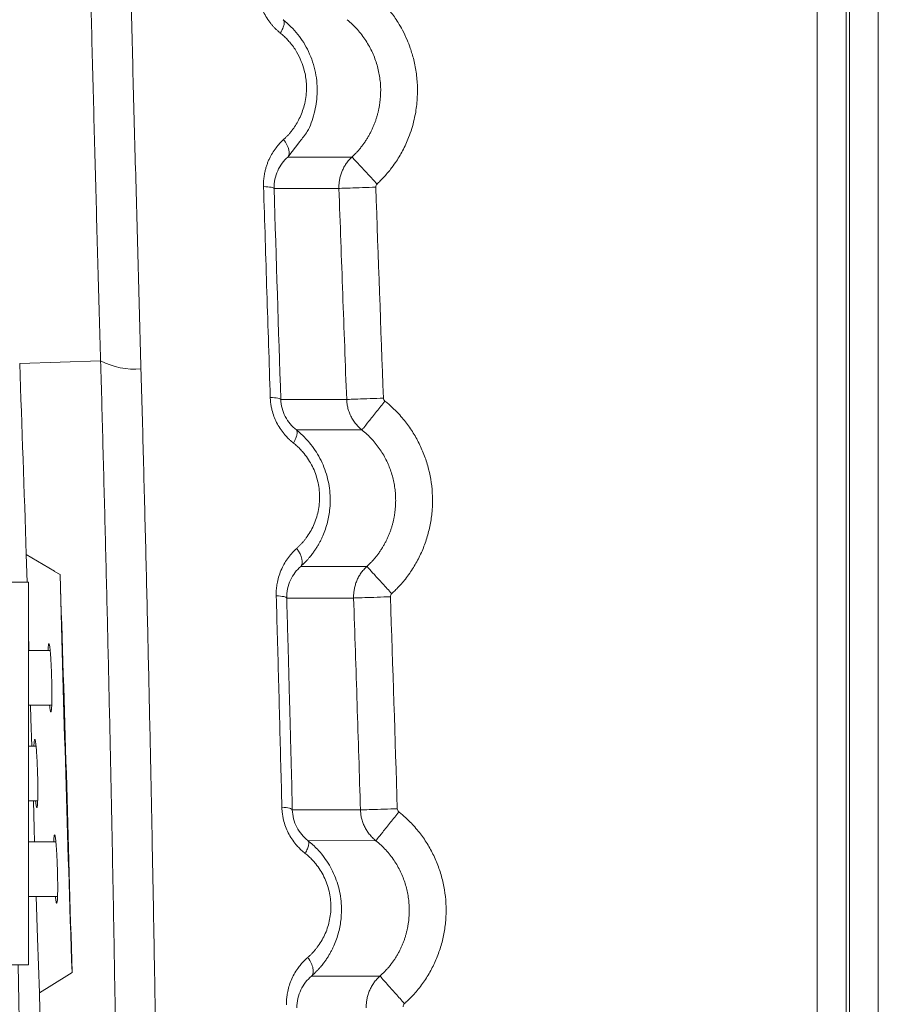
# Model space of a CAD drawing. Header units: millimetres. Extents: x 0 to 594, y 0 to 420.
# Tile 21 of 75: x 64 to 77, y 262 to 276. Entities that reach past the tile are written whole.
import ezdxf

# ---------------------------------------------------------------- set-up
doc = ezdxf.new("R2010")
doc.units = ezdxf.units.MM

msp = doc.modelspace()

# ---------------------------------------------------------------- linework, layer by layer
at = {"color": 7, "linetype": 'Continuous', "lineweight": 15}
for p, q in [((76.059, 352.904), (76.059, 240.902)), ((76.483, 352.904), (76.483, 240.902)), ((76.532, 352.904), (76.532, 240.901)), ((76.956, 352.904), (76.956, 240.899)), ((69.246, 273.929), (68.306, 273.929)), ((69.056, 273.469), (68.105, 273.469)), ((64.38, 270.904), (65.565, 270.947)), ((69.169, 270.379), (68.204, 270.38)), ((69.393, 269.934), (68.432, 269.934)), ((64.476, 268.112), (64.891, 267.864)), ((64.487, 267.704), (64.476, 268.112)), ((64.476, 268.112), (64.891, 267.864)), ((64.891, 267.864), (64.892, 267.863)), ((64.891, 267.864), (64.892, 267.863)), ((64.892, 267.863), (64.971, 267.816)), ((64.892, 267.863), (64.971, 267.816)), ((69.466, 267.936), (68.496, 267.935)), ((64.507, 267.704), (64.107, 267.704)), ((64.507, 267.704), (64.507, 262.104)), ((69.271, 267.473), (68.291, 267.472)), ((64.515, 266.704), (64.507, 266.979)), ((64.826, 266.704), (64.507, 266.704)), ((64.507, 265.904), (64.849, 265.904)), ((64.619, 265.304), (64.507, 265.304)), ((64.507, 264.504), (64.643, 264.504)), ((68.373, 264.372), (69.371, 264.371)), ((64.909, 263.904), (64.507, 263.904)), ((68.602, 263.921), (69.597, 263.92)), ((64.507, 263.104), (64.934, 263.104)), ((64.507, 262.104), (64.107, 262.104)), ((65.068, 261.941), (64.669, 261.692)), ((65.068, 261.941), (64.669, 261.692)), ((65.069, 261.941), (65.068, 261.941)), ((65.069, 261.941), (65.068, 261.941)), ((65.146, 261.989), (65.069, 261.941)), ((69.657, 261.938), (68.653, 261.938))]:
    msp.add_line(p, q, dxfattribs=at)
at = {"color": 8, "linetype": 'Continuous', "lineweight": 15}
msp.add_line((68.307, 273.928), (68.481, 274.157), dxfattribs=at)
at = {"color": 7, "linetype": 'Continuous', "lineweight": 15, "flags": 128}
for points in [[(68.306, 273.929), (68.319, 273.948), (68.326, 273.972), (68.327, 274.001), (68.322, 274.034), (68.311, 274.07), (68.294, 274.108), (68.273, 274.147), (68.246, 274.186)], [(68.496, 267.935), (68.509, 267.955), (68.517, 267.98), (68.518, 268.01), (68.514, 268.044), (68.503, 268.081), (68.486, 268.12), (68.465, 268.16), (68.438, 268.2)], [(64.556, 265.304), (64.544, 265.705), (64.538, 265.904)], [(64.556, 265.304), (64.544, 265.705), (64.538, 265.904)], [(64.598, 263.904), (64.592, 264.1), (64.58, 264.504)], [(64.598, 263.904), (64.592, 264.1), (64.58, 264.504)], [(64.669, 261.692), (64.643, 262.495), (64.623, 263.104)], [(64.669, 261.692), (64.643, 262.495), (64.623, 263.104)]]:
    msp.add_lwpolyline(points, dxfattribs=at)
at = {"color": 7, "linetype": 'Continuous', "lineweight": 15}
for centre, radius, start, end in [((-934.972, 234.904), 1000, 1.903036, 2.063094), ((66.066, 271.887), 1.065, 241.9637, 274.8795), ((-934.972, 234.904), 1000.485, 1.551396, 1.884891), ((1064.33, 280.862), 1000.147, 181.074671, 182.056996), ((-934.972, 234.904), 1000, 0.595017, 1.535038)]:
    msp.add_arc(centre, radius, start, end, dxfattribs=at)
for points, knots in [([(66.156, 270.826), (66.15, 271.07), (66.136, 271.56), (66.116, 272.294), (66.096, 273.028), (66.076, 273.763), (66.056, 274.497), (66.037, 275.231), (66.018, 275.965), (65.999, 276.7), (65.981, 277.434), (65.962, 278.168), (65.944, 278.902), (65.926, 279.636), (65.909, 280.37), (65.892, 281.104), (65.875, 281.838), (65.858, 282.571), (65.841, 283.305), (65.825, 284.039), (65.809, 284.772), (65.793, 285.505), (65.778, 286.239), (65.762, 286.972), (65.747, 287.705), (65.733, 288.438), (65.718, 289.17), (65.704, 289.903), (65.69, 290.635), (65.676, 291.368), (65.663, 292.1), (65.649, 292.832), (65.636, 293.564), (65.624, 294.295), (65.611, 295.027), (65.599, 295.758), (65.587, 296.489), (65.575, 297.22), (65.564, 297.95), (65.552, 298.681), (65.541, 299.411), (65.531, 300.141), (65.52, 300.871), (65.51, 301.601), (65.5, 302.33), (65.49, 303.059), (65.481, 303.788), (65.472, 304.517), (65.463, 305.245), (65.454, 305.973), (65.446, 306.701), (65.437, 307.429), (65.429, 308.156), (65.422, 308.883), (65.414, 309.61), (65.407, 310.336), (65.4, 311.063), (65.393, 311.788), (65.387, 312.514), (65.381, 313.239), (65.375, 313.964), (65.369, 314.689), (65.364, 315.414), (65.358, 316.138), (65.353, 316.861), (65.349, 317.585), (65.344, 318.308), (65.34, 319.03), (65.336, 319.753), (65.332, 320.475), (65.329, 321.196), (65.325, 321.918), (65.322, 322.639), (65.32, 323.359), (65.317, 324.079), (65.315, 324.799), (65.313, 325.519), (65.311, 326.238), (65.309, 326.956), (65.308, 327.674), (65.307, 328.392), (65.306, 329.11), (65.306, 329.826), (65.305, 330.543), (65.305, 331.259), (65.305, 331.975), (65.305, 332.69), (65.306, 333.405), (65.307, 334.119), (65.308, 334.833), (65.309, 335.547), (65.311, 336.26), (65.313, 336.972), (65.315, 337.684), (65.317, 338.396), (65.319, 339.107), (65.322, 339.817), (65.325, 340.528), (65.328, 341.237), (65.331, 341.946), (65.335, 342.655), (65.339, 343.363), (65.343, 344.071), (65.347, 344.778), (65.352, 345.485), (65.356, 346.191), (65.361, 346.896), (65.367, 347.601), (65.372, 348.306), (65.378, 349.01), (65.384, 349.713), (65.39, 350.416), (65.396, 351.118), (65.402, 351.82), (65.409, 352.521), (65.416, 353.222), (65.423, 353.922), (65.431, 354.621), (65.438, 355.32), (65.446, 356.018), (65.454, 356.716), (65.462, 357.413), (65.471, 358.109), (65.48, 358.805), (65.488, 359.501), (65.498, 360.195), (65.507, 360.889), (65.516, 361.582), (65.526, 362.275), (65.536, 362.967), (65.546, 363.659), (65.557, 364.349), (65.567, 365.039), (65.574, 365.499), (65.578, 365.729)], [0, 0, 0, 0, 0.007776, 0.015549, 0.023319, 0.031086, 0.03885, 0.046611, 0.054369, 0.062125, 0.069877, 0.077626, 0.085373, 0.093116, 0.100856, 0.108593, 0.116328, 0.124059, 0.131787, 0.139512, 0.147234, 0.154953, 0.162669, 0.170382, 0.178092, 0.185798, 0.193502, 0.201202, 0.2089, 0.216594, 0.224285, 0.231973, 0.239658, 0.24734, 0.255018, 0.262694, 0.270366, 0.278036, 0.285702, 0.293365, 0.301025, 0.308682, 0.316336, 0.323987, 0.331635, 0.33928, 0.346921, 0.35456, 0.362195, 0.369828, 0.377457, 0.385083, 0.392706, 0.400326, 0.407943, 0.415557, 0.423168, 0.430776, 0.438381, 0.445983, 0.453582, 0.461177, 0.46877, 0.476359, 0.483946, 0.491529, 0.49911, 0.506687, 0.514261, 0.521832, 0.5294, 0.536965, 0.544527, 0.552086, 0.559642, 0.567195, 0.574744, 0.582291, 0.589834, 0.597375, 0.604912, 0.612446, 0.619977, 0.627506, 0.635031, 0.642553, 0.650071, 0.657587, 0.6651, 0.67261, 0.680116, 0.68762, 0.69512, 0.702618, 0.710112, 0.717603, 0.725092, 0.732577, 0.740059, 0.747538, 0.755014, 0.762487, 0.769957, 0.777424, 0.784887, 0.792348, 0.799806, 0.80726, 0.814712, 0.82216, 0.829606, 0.837048, 0.844488, 0.851924, 0.859357, 0.866788, 0.874215, 0.881639, 0.88906, 0.896478, 0.903892, 0.911304, 0.918713, 0.926118, 0.93352, 0.940919, 0.948316, 0.955708, 0.963098, 0.970485, 0.977868, 0.985249, 0.992626, 1, 1, 1, 1]), ([(65.565, 270.947), (65.558, 271.176), (65.546, 271.633), (65.526, 272.319), (65.507, 273.005), (65.489, 273.691), (65.47, 274.378), (65.452, 275.065), (65.434, 275.752), (65.416, 276.44), (65.398, 277.127), (65.38, 277.815), (65.363, 278.503), (65.346, 279.192), (65.329, 279.88), (65.313, 280.569), (65.296, 281.258), (65.28, 281.947), (65.264, 282.636), (65.249, 283.326), (65.233, 284.016), (65.218, 284.706), (65.203, 285.396), (65.188, 286.087), (65.173, 286.778), (65.159, 287.469), (65.145, 288.16), (65.131, 288.851), (65.117, 289.543), (65.104, 290.235), (65.09, 290.927), (65.077, 291.619), (65.065, 292.312), (65.052, 293.005), (65.04, 293.698), (65.027, 294.391), (64.985, 296.879), (64.918, 301.163), (64.841, 307.243), (64.782, 313.319), (64.748, 318.288), (64.73, 322.149), (64.718, 325.775), (64.711, 330.281), (64.717, 335.627), (64.737, 340.933), (64.769, 346.107), (64.812, 351.176), (64.853, 354.94), (64.885, 357.484), (64.902, 358.823), (64.92, 360.165), (64.939, 361.508), (64.959, 362.852), (64.98, 364.199), (64.995, 365.097), (65.002, 365.546)], [0, 0, 0, 0, 0.0072862, 0.0145721, 0.0218578, 0.0291433, 0.0364287, 0.0437141, 0.0509995, 0.0582848, 0.0655703, 0.0728559, 0.0801416, 0.0874276, 0.0947138, 0.1020003, 0.1092872, 0.1165745, 0.1238622, 0.1311505, 0.1384392, 0.1457286, 0.1530185, 0.1603092, 0.1676005, 0.1748927, 0.1821856, 0.1894795, 0.1967742, 0.2040699, 0.2113665, 0.2186643, 0.2259631, 0.233263, 0.2405642, 0.2478665, 0.2551702, 0.3191862, 0.383115, 0.4469873, 0.5108338, 0.5398617, 0.5688538, 0.6253218, 0.6822567, 0.738031, 0.7935381, 0.8466101, 0.8994481, 0.9137154, 0.9280145, 0.9423457, 0.9567095, 0.9711063, 0.9855363, 1, 1, 1, 1]), ([(65.565, 270.947), (65.558, 271.176), (65.546, 271.633), (65.526, 272.319), (65.507, 273.005), (65.489, 273.691), (65.47, 274.378), (65.452, 275.065), (65.434, 275.752), (65.416, 276.44), (65.398, 277.127), (65.38, 277.815), (65.363, 278.503), (65.346, 279.192), (65.329, 279.88), (65.313, 280.569), (65.296, 281.258), (65.28, 281.947), (65.264, 282.636), (65.249, 283.326), (65.233, 284.016), (65.218, 284.706), (65.203, 285.396), (65.188, 286.087), (65.173, 286.778), (65.159, 287.469), (65.145, 288.16), (65.131, 288.851), (65.117, 289.543), (65.104, 290.235), (65.09, 290.927), (65.077, 291.619), (65.065, 292.312), (65.052, 293.005), (65.04, 293.698), (65.027, 294.391), (64.985, 296.879), (64.918, 301.163), (64.841, 307.243), (64.782, 313.319), (64.748, 318.288), (64.73, 322.149), (64.718, 325.775), (64.711, 330.281), (64.717, 335.627), (64.737, 340.933), (64.769, 346.107), (64.812, 351.176), (64.853, 354.94), (64.885, 357.484), (64.902, 358.823), (64.92, 360.165), (64.939, 361.508), (64.959, 362.852), (64.98, 364.199), (64.995, 365.097), (65.002, 365.546)], [0, 0, 0, 0, 0.0072862, 0.0145721, 0.0218578, 0.0291433, 0.0364287, 0.0437141, 0.0509995, 0.0582848, 0.0655703, 0.0728559, 0.0801416, 0.0874276, 0.0947138, 0.1020003, 0.1092872, 0.1165745, 0.1238622, 0.1311505, 0.1384392, 0.1457286, 0.1530185, 0.1603092, 0.1676005, 0.1748927, 0.1821856, 0.1894795, 0.1967742, 0.2040699, 0.2113665, 0.2186643, 0.2259631, 0.233263, 0.2405642, 0.2478665, 0.2551702, 0.3191862, 0.383115, 0.4469873, 0.5108338, 0.5398617, 0.5688538, 0.6253218, 0.6822567, 0.738031, 0.7935381, 0.8466101, 0.8994481, 0.9137154, 0.9280145, 0.9423457, 0.9567095, 0.9711063, 0.9855363, 1, 1, 1, 1]), ([(68.197, 275.744), (68.187, 275.752), (68.167, 275.769), (68.138, 275.796), (68.11, 275.824), (68.083, 275.853), (68.045, 275.899), (67.998, 275.964), (67.95, 276.051), (67.912, 276.142), (67.888, 276.223), (67.874, 276.293), (67.866, 276.352), (67.864, 276.391), (67.863, 276.411)], [0, 0, 0, 0, 0.053638, 0.106722, 0.159363, 0.211678, 0.263784, 0.395614, 0.525132, 0.64877, 0.772419, 0.848072, 0.923781, 1, 1, 1, 1]), ([(69.614, 273.534), (69.63, 273.549), (69.658, 273.576), (69.695, 273.615), (69.724, 273.645), (69.744, 273.668), (69.773, 273.702), (69.821, 273.76), (69.901, 273.869), (69.993, 274.023), (70.089, 274.233), (70.159, 274.46), (70.2, 274.702), (70.21, 274.926), (70.197, 275.111), (70.174, 275.251), (70.147, 275.378), (70.107, 275.51), (70.052, 275.654), (69.992, 275.779), (69.928, 275.89), (69.868, 275.982), (69.808, 276.062), (69.743, 276.141), (69.673, 276.217), (69.597, 276.29), (69.543, 276.336), (69.516, 276.358)], [0, 0, 0, 0, 0.020223, 0.03691, 0.05006, 0.059673, 0.065749, 0.091811, 0.129597, 0.19308, 0.259523, 0.345781, 0.415598, 0.488958, 0.55563, 0.588978, 0.62209, 0.677756, 0.71817, 0.766238, 0.807355, 0.838224, 0.86959, 0.901453, 0.933812, 0.966663, 1, 1, 1, 1]), ([(68.242, 275.94), (68.249, 275.933), (68.253, 275.923), (68.255, 275.905), (68.255, 275.898), (68.254, 275.885), (68.253, 275.877), (68.248, 275.853), (68.242, 275.834), (68.224, 275.792), (68.212, 275.768), (68.197, 275.744)], [0, 0, 0, 0, 0.25, 0.25, 0.375, 0.375, 0.5, 0.5, 0.75, 0.75, 1, 1, 1, 1]), ([(68.481, 274.157), (68.52, 274.203), (68.619, 274.321), (68.7, 274.565), (68.748, 274.857), (68.724, 275.17), (68.624, 275.47), (68.462, 275.737), (68.316, 275.871), (68.241, 275.939)], [0, 0, 0, 0, 0.094715, 0.240818, 0.382945, 0.539406, 0.699721, 0.847133, 1, 1, 1, 1]), ([(69.247, 273.928), (69.26, 273.94), (69.285, 273.964), (69.32, 274.002), (69.354, 274.041), (69.386, 274.081), (69.417, 274.122), (69.446, 274.164), (69.473, 274.207), (69.498, 274.25), (69.522, 274.294), (69.543, 274.339), (69.563, 274.385), (69.582, 274.431), (69.598, 274.477), (69.613, 274.524), (69.626, 274.571), (69.637, 274.618), (69.646, 274.665), (69.654, 274.713), (69.66, 274.76), (69.664, 274.807), (69.666, 274.855), (69.668, 274.917), (69.665, 274.995), (69.655, 275.089), (69.638, 275.183), (69.615, 275.276), (69.584, 275.368), (69.547, 275.459), (69.502, 275.548), (69.45, 275.634), (69.392, 275.717), (69.326, 275.796), (69.254, 275.871), (69.201, 275.916), (69.175, 275.939)], [0, 0, 0, 0, 0.022863, 0.045622, 0.068275, 0.090824, 0.113268, 0.135608, 0.157843, 0.179973, 0.201998, 0.22392, 0.245736, 0.267449, 0.289057, 0.310561, 0.331961, 0.353256, 0.374448, 0.395536, 0.416519, 0.437399, 0.458175, 0.478847, 0.519718, 0.561053, 0.602851, 0.645114, 0.687843, 0.731037, 0.774696, 0.818823, 0.863416, 0.908476, 0.954004, 1, 1, 1, 1]), ([(68.246, 274.186), (68.257, 274.197), (68.279, 274.217), (68.31, 274.249), (68.339, 274.282), (68.377, 274.328), (68.42, 274.389), (68.467, 274.47), (68.508, 274.56), (68.555, 274.697), (68.581, 274.848), (68.581, 275.033), (68.557, 275.182), (68.505, 275.338), (68.449, 275.451), (68.389, 275.543), (68.34, 275.605), (68.292, 275.658), (68.246, 275.703), (68.214, 275.73), (68.197, 275.744)], [0, 0, 0, 0, 0.027287, 0.054315, 0.081128, 0.107772, 0.161071, 0.213934, 0.272963, 0.331168, 0.463271, 0.525893, 0.635981, 0.70892, 0.793756, 0.842074, 0.890727, 0.92678, 0.963151, 1, 1, 1, 1]), ([(67.951, 273.496), (67.951, 273.508), (67.951, 273.532), (67.952, 273.568), (67.954, 273.603), (67.958, 273.638), (67.963, 273.673), (67.971, 273.713), (67.983, 273.759), (67.998, 273.809), (68.016, 273.858), (68.042, 273.918), (68.08, 273.988), (68.131, 274.062), (68.187, 274.129), (68.226, 274.167), (68.246, 274.186)], [0, 0, 0, 0, 0.044002, 0.087851, 0.131635, 0.175445, 0.21937, 0.2635, 0.329427, 0.396843, 0.463007, 0.52886, 0.650502, 0.775784, 0.887261, 1, 1, 1, 1]), ([(68.105, 273.469), (68.103, 273.56), (68.123, 273.65), (68.194, 273.807), (68.245, 273.875), (68.306, 273.929)], [0, 0, 0, 0, 0.5, 0.5, 1, 1, 1, 1]), ([(69.056, 273.469), (69.055, 273.476), (69.055, 273.503), (69.057, 273.55), (69.066, 273.609), (69.081, 273.668), (69.102, 273.725), (69.129, 273.781), (69.162, 273.834), (69.201, 273.885), (69.231, 273.914), (69.246, 273.929)], [0, 0, 0, 0, 0.0415, 0.156533, 0.272931, 0.390695, 0.509825, 0.63032, 0.752181, 0.875408, 1, 1, 1, 1]), ([(69.246, 273.929), (69.247, 273.928), (69.256, 273.919), (69.293, 273.879), (69.321, 273.849), (69.393, 273.772), (69.436, 273.726), (69.525, 273.63), (69.571, 273.58), (69.614, 273.534)], [0, 0, 0, 0, 0.25, 0.25, 0.5, 0.5, 0.75, 0.75, 1, 1, 1, 1]), ([(68.05, 270.41), (68.042, 270.666), (68.025, 271.179), (68, 271.95), (67.976, 272.722), (67.96, 273.238), (67.951, 273.496)], [0, 0, 0, 0, 0.249209, 0.4989452, 0.7492088, 1, 1, 1, 1]), ([(68.105, 273.469), (68.104, 273.475), (68.089, 273.481), (68.034, 273.491), (67.994, 273.495), (67.951, 273.496)], [0, 0, 0, 0, 0.5, 0.5, 1, 1, 1, 1]), ([(69.056, 273.469), (69.058, 273.469), (69.071, 273.47), (69.126, 273.472), (69.168, 273.473), (69.273, 273.477), (69.335, 273.479), (69.465, 273.484), (69.532, 273.486), (69.595, 273.488)], [0, 0, 0, 0, 0.25, 0.25, 0.5, 0.5, 0.75, 0.75, 1, 1, 1, 1]), ([(69.169, 270.379), (69.149, 270.894), (69.111, 271.924), (69.074, 272.954), (69.056, 273.469)], [0, 0, 0, 0, 0.499826, 1, 1, 1, 1]), ([(65.884, 246.103), (65.885, 246.316), (65.886, 246.743), (65.887, 247.384), (65.887, 248.026), (65.887, 248.668), (65.887, 249.312), (65.886, 249.956), (65.884, 250.601), (65.882, 251.246), (65.88, 251.892), (65.876, 252.539), (65.873, 253.187), (65.869, 253.836), (65.864, 254.485), (65.858, 255.135), (65.853, 255.786), (65.846, 256.437), (65.839, 257.09), (65.832, 257.743), (65.821, 258.594), (65.807, 259.643), (65.788, 260.892), (65.767, 262.143), (65.745, 263.395), (65.72, 264.649), (65.693, 265.905), (65.664, 267.163), (65.633, 268.423), (65.6, 269.684), (65.577, 270.526), (65.565, 270.947)], [0, 0, 0, 0, 0.02611, 0.052228, 0.078356, 0.104493, 0.13064, 0.156796, 0.182963, 0.20914, 0.235327, 0.261526, 0.287736, 0.313957, 0.34019, 0.366434, 0.392691, 0.418961, 0.445243, 0.471538, 0.497847, 0.547977, 0.598121, 0.648281, 0.698459, 0.748657, 0.798876, 0.849118, 0.899385, 0.949678, 1, 1, 1, 1]), ([(65.884, 246.103), (65.885, 246.316), (65.886, 246.743), (65.887, 247.384), (65.887, 248.026), (65.887, 248.668), (65.887, 249.312), (65.886, 249.956), (65.884, 250.601), (65.882, 251.246), (65.88, 251.892), (65.876, 252.539), (65.873, 253.187), (65.869, 253.836), (65.864, 254.485), (65.858, 255.135), (65.853, 255.786), (65.846, 256.437), (65.839, 257.09), (65.832, 257.743), (65.821, 258.594), (65.807, 259.643), (65.788, 260.892), (65.767, 262.143), (65.745, 263.395), (65.72, 264.649), (65.693, 265.905), (65.664, 267.163), (65.633, 268.423), (65.6, 269.684), (65.577, 270.526), (65.565, 270.947)], [0, 0, 0, 0, 0.02611, 0.052228, 0.078356, 0.104493, 0.13064, 0.156796, 0.182963, 0.20914, 0.235327, 0.261526, 0.287736, 0.313957, 0.34019, 0.366434, 0.392691, 0.418961, 0.445243, 0.471538, 0.497847, 0.547977, 0.598121, 0.648281, 0.698459, 0.748657, 0.798876, 0.849118, 0.899385, 0.949678, 1, 1, 1, 1]), ([(66.46, 245.852), (66.461, 246.05), (66.462, 246.447), (66.464, 247.043), (66.465, 247.64), (66.466, 248.239), (66.466, 248.84), (66.466, 249.442), (66.465, 250.046), (66.464, 250.652), (66.463, 251.258), (66.46, 251.867), (66.458, 252.477), (66.455, 253.089), (66.451, 253.702), (66.447, 254.317), (66.443, 254.933), (66.438, 255.551), (66.432, 256.17), (66.426, 256.791), (66.419, 257.413), (66.412, 258.037), (66.404, 258.662), (66.396, 259.289), (66.388, 259.918), (66.378, 260.547), (66.369, 261.179), (66.358, 261.812), (66.348, 262.446), (66.336, 263.082), (66.324, 263.719), (66.312, 264.358), (66.299, 264.998), (66.285, 265.64), (66.271, 266.283), (66.257, 266.928), (66.241, 267.574), (66.225, 268.222), (66.209, 268.871), (66.192, 269.521), (66.175, 270.173), (66.162, 270.608), (66.156, 270.826)], [0, 0, 0, 0, 0.024114, 0.048274, 0.072479, 0.09673, 0.121026, 0.145368, 0.169755, 0.194188, 0.218667, 0.24319, 0.267759, 0.292374, 0.317033, 0.341738, 0.366488, 0.391284, 0.416125, 0.441011, 0.465943, 0.49092, 0.515942, 0.54101, 0.566123, 0.591282, 0.616486, 0.641736, 0.667031, 0.692372, 0.717758, 0.74319, 0.768667, 0.79419, 0.819758, 0.845371, 0.87103, 0.896733, 0.922482, 0.948276, 0.974116, 1, 1, 1, 1]), ([(68.389, 269.742), (68.379, 269.75), (68.36, 269.766), (68.331, 269.792), (68.304, 269.818), (68.278, 269.846), (68.239, 269.891), (68.192, 269.954), (68.142, 270.041), (68.103, 270.132), (68.077, 270.215), (68.062, 270.287), (68.053, 270.349), (68.051, 270.39), (68.05, 270.41)], [0, 0, 0, 0, 0.05152, 0.102535, 0.153147, 0.203462, 0.253587, 0.3836, 0.511567, 0.637276, 0.763166, 0.841715, 0.920488, 1, 1, 1, 1]), ([(68.204, 270.38), (68.202, 270.387), (68.187, 270.393), (68.133, 270.404), (68.093, 270.408), (68.05, 270.41)], [0, 0, 0, 0, 0.5, 0.5, 1, 1, 1, 1]), ([(68.432, 269.934), (68.367, 269.985), (68.31, 270.051), (68.25, 270.167), (68.234, 270.208), (68.211, 270.293), (68.205, 270.337), (68.204, 270.38)], [0, 0, 0, 0, 0.5, 0.5, 0.75, 0.75, 1, 1, 1, 1]), ([(69.169, 270.379), (69.171, 270.38), (69.184, 270.38), (69.239, 270.382), (69.281, 270.384), (69.385, 270.388), (69.448, 270.39), (69.578, 270.395), (69.646, 270.397), (69.708, 270.4)], [0, 0, 0, 0, 0.25, 0.25, 0.5, 0.5, 0.75, 0.75, 1, 1, 1, 1]), ([(69.393, 269.934), (69.384, 269.941), (69.366, 269.956), (69.34, 269.981), (69.316, 270.007), (69.294, 270.034), (69.273, 270.062), (69.255, 270.091), (69.238, 270.121), (69.222, 270.152), (69.209, 270.184), (69.198, 270.216), (69.188, 270.248), (69.18, 270.281), (69.175, 270.314), (69.171, 270.346), (69.169, 270.368), (69.169, 270.379)], [0, 0, 0, 0, 0.069285, 0.138196, 0.206733, 0.274895, 0.342684, 0.410099, 0.47714, 0.543806, 0.610099, 0.676018, 0.741562, 0.806733, 0.871529, 0.935952, 1, 1, 1, 1]), ([(69.393, 269.934), (69.394, 269.935), (69.402, 269.945), (69.436, 269.987), (69.462, 270.019), (69.527, 270.101), (69.567, 270.151), (69.649, 270.253), (69.691, 270.306), (69.73, 270.355)], [0, 0, 0, 0, 0.25, 0.25, 0.5, 0.5, 0.75, 0.75, 1, 1, 1, 1]), ([(69.829, 267.537), (69.838, 267.545), (69.863, 267.569), (69.911, 267.616), (69.969, 267.678), (70.032, 267.754), (70.111, 267.86), (70.2, 268.003), (70.286, 268.183), (70.353, 268.371), (70.4, 268.566), (70.425, 268.764), (70.43, 269.031), (70.393, 269.297), (70.313, 269.552), (70.233, 269.737), (70.134, 269.911), (70.036, 270.049), (69.95, 270.15), (69.872, 270.232), (69.799, 270.299), (69.747, 270.342), (69.73, 270.355)], [0, 0, 0, 0, 0.011202, 0.032147, 0.062837, 0.091431, 0.124634, 0.186442, 0.248803, 0.311411, 0.373933, 0.436329, 0.498705, 0.623535, 0.686297, 0.749201, 0.81193, 0.874196, 0.907232, 0.93654, 0.980066, 1, 1, 1, 1]), ([(68.432, 269.934), (68.439, 269.928), (68.443, 269.918), (68.445, 269.9), (68.445, 269.894), (68.444, 269.881), (68.443, 269.874), (68.438, 269.85), (68.432, 269.832), (68.415, 269.79), (68.403, 269.766), (68.389, 269.742)], [0, 0, 0, 0, 0.25, 0.25, 0.375, 0.375, 0.5, 0.5, 0.75, 0.75, 1, 1, 1, 1]), ([(68.669, 268.125), (68.68, 268.139), (68.7, 268.167), (68.728, 268.21), (68.754, 268.253), (68.778, 268.296), (68.799, 268.34), (68.842, 268.432), (68.892, 268.578), (68.927, 268.777), (68.932, 269.004), (68.892, 269.256), (68.804, 269.477), (68.709, 269.637), (68.637, 269.734), (68.567, 269.812), (68.503, 269.875), (68.456, 269.914), (68.432, 269.934)], [0, 0, 0, 0, 0.026922, 0.053267, 0.079034, 0.104221, 0.128824, 0.152838, 0.259468, 0.359659, 0.453303, 0.592501, 0.730533, 0.797071, 0.865528, 0.907877, 0.952723, 1, 1, 1, 1]), ([(69.466, 267.936), (69.478, 267.948), (69.504, 267.972), (69.539, 268.009), (69.573, 268.047), (69.606, 268.086), (69.636, 268.126), (69.665, 268.168), (69.692, 268.21), (69.717, 268.253), (69.741, 268.297), (69.763, 268.341), (69.783, 268.386), (69.801, 268.432), (69.818, 268.477), (69.832, 268.524), (69.845, 268.57), (69.856, 268.617), (69.866, 268.664), (69.873, 268.711), (69.879, 268.759), (69.884, 268.806), (69.886, 268.853), (69.887, 268.899), (69.886, 268.96), (69.881, 269.036), (69.869, 269.125), (69.85, 269.215), (69.826, 269.304), (69.794, 269.392), (69.756, 269.478), (69.712, 269.563), (69.661, 269.644), (69.604, 269.723), (69.54, 269.798), (69.47, 269.869), (69.419, 269.912), (69.393, 269.934)], [0, 0, 0, 0, 0.022757, 0.045417, 0.067973, 0.090418, 0.112752, 0.134979, 0.157102, 0.179123, 0.201043, 0.222865, 0.244588, 0.266215, 0.287745, 0.30918, 0.33052, 0.351763, 0.37291, 0.393959, 0.414911, 0.435764, 0.456519, 0.477177, 0.497738, 0.537129, 0.576965, 0.617245, 0.657974, 0.699147, 0.740762, 0.782817, 0.825317, 0.868273, 0.911698, 0.95561, 1, 1, 1, 1]), ([(68.438, 268.2), (68.448, 268.209), (68.468, 268.228), (68.497, 268.257), (68.525, 268.288), (68.552, 268.319), (68.59, 268.369), (68.636, 268.439), (68.685, 268.534), (68.724, 268.635), (68.762, 268.776), (68.781, 268.962), (68.757, 269.151), (68.713, 269.296), (68.669, 269.401), (68.613, 269.499), (68.554, 269.579), (68.498, 269.644), (68.446, 269.696), (68.408, 269.726), (68.389, 269.742)], [0, 0, 0, 0, 0.0256054, 0.0509994, 0.0762187, 0.1013007, 0.1262838, 0.189581, 0.2520909, 0.3151867, 0.3774911, 0.5020856, 0.6262936, 0.6883582, 0.7506182, 0.8125558, 0.8751057, 0.91633, 0.9578757, 1, 1, 1, 1]), ([(68.137, 267.506), (68.137, 267.52), (68.136, 267.547), (68.138, 267.586), (68.141, 267.626), (68.147, 267.665), (68.157, 267.726), (68.178, 267.806), (68.215, 267.9), (68.261, 267.988), (68.314, 268.067), (68.373, 268.139), (68.416, 268.179), (68.438, 268.2)], [0, 0, 0, 0, 0.048579, 0.097147, 0.145829, 0.194746, 0.244022, 0.373773, 0.504173, 0.629987, 0.75885, 0.878462, 1, 1, 1, 1]), ([(68.291, 267.472), (68.288, 267.565), (68.309, 267.656), (68.382, 267.813), (68.434, 267.881), (68.496, 267.935)], [0, 0, 0, 0, 0.5, 0.5, 1, 1, 1, 1]), ([(69.271, 267.473), (69.27, 267.479), (69.27, 267.505), (69.272, 267.551), (69.281, 267.609), (69.295, 267.668), (69.316, 267.726), (69.343, 267.783), (69.377, 267.837), (69.418, 267.889), (69.449, 267.92), (69.466, 267.936)], [0, 0, 0, 0, 0.039072, 0.149828, 0.263258, 0.379363, 0.498142, 0.619596, 0.743723, 0.870525, 1, 1, 1, 1]), ([(69.465, 267.935), (69.466, 267.934), (69.474, 267.925), (69.511, 267.885), (69.539, 267.854), (69.61, 267.777), (69.653, 267.73), (69.741, 267.634), (69.787, 267.584), (69.829, 267.537)], [0, 0, 0, 0, 0.25, 0.25, 0.5, 0.5, 0.75, 0.75, 1, 1, 1, 1]), ([(68.22, 264.41), (68.215, 264.616), (68.204, 265.027), (68.188, 265.646), (68.172, 266.265), (68.155, 266.885), (68.143, 267.299), (68.137, 267.506)], [0, 0, 0, 0, 0.19949, 0.399234, 0.599233, 0.799488, 1, 1, 1, 1]), ([(68.291, 267.472), (68.289, 267.48), (68.274, 267.487), (68.219, 267.499), (68.18, 267.504), (68.137, 267.506)], [0, 0, 0, 0, 0.5, 0.5, 1, 1, 1, 1]), ([(68.373, 264.372), (68.368, 264.585), (68.359, 264.955), (68.346, 265.426), (68.339, 265.729), (68.328, 266.134), (68.316, 266.567), (68.302, 267.084), (68.294, 267.343), (68.291, 267.472)], [0, 0, 0, 0, 0.206323, 0.358398, 0.456224, 0.499802, 0.749849, 0.874925, 1, 1, 1, 1]), ([(69.271, 267.473), (69.273, 267.473), (69.286, 267.473), (69.341, 267.475), (69.383, 267.477), (69.488, 267.48), (69.55, 267.482), (69.681, 267.487), (69.748, 267.489), (69.81, 267.491)], [0, 0, 0, 0, 0.25, 0.25, 0.5, 0.5, 0.75, 0.75, 1, 1, 1, 1]), ([(69.371, 264.371), (69.355, 264.888), (69.322, 265.922), (69.288, 266.955), (69.271, 267.473)], [0, 0, 0, 0, 0.499575, 1, 1, 1, 1]), ([(64.848, 266.304), (64.848, 266.318), (64.847, 266.36), (64.844, 266.428), (64.84, 266.507), (64.836, 266.58), (64.832, 266.646), (64.827, 266.702), (64.822, 266.747), (64.817, 266.78), (64.812, 266.8), (64.808, 266.806), (64.803, 266.799), (64.8, 266.778), (64.797, 266.746), (64.796, 266.717), (64.795, 266.704)], [0, 0, 0, 0, 0.037491, 0.112641, 0.187791, 0.26294, 0.338089, 0.413238, 0.488387, 0.563536, 0.638685, 0.713835, 0.788984, 0.864134, 0.939242, 1, 1, 1, 1]), ([(64.848, 266.304), (64.848, 266.318), (64.847, 266.36), (64.844, 266.428), (64.84, 266.507), (64.836, 266.58), (64.832, 266.646), (64.827, 266.702), (64.822, 266.747), (64.817, 266.78), (64.812, 266.8), (64.808, 266.806), (64.803, 266.799), (64.8, 266.778), (64.797, 266.746), (64.796, 266.717), (64.795, 266.704)], [0, 0, 0, 0, 0.037491, 0.112641, 0.187791, 0.26294, 0.338089, 0.413238, 0.488387, 0.563536, 0.638685, 0.713835, 0.788984, 0.864134, 0.939242, 1, 1, 1, 1]), ([(64.818, 265.903), (64.819, 265.888), (64.823, 265.857), (64.828, 265.826), (64.832, 265.807), (64.837, 265.802), (64.841, 265.811), (64.845, 265.833), (64.848, 265.868), (64.85, 265.915), (64.851, 265.972), (64.852, 266.039), (64.852, 266.114), (64.851, 266.202), (64.849, 266.267), (64.848, 266.304)], [0, 0, 0, 0, 0.073335, 0.1484, 0.223464, 0.298529, 0.373594, 0.448659, 0.523725, 0.598791, 0.673857, 0.748924, 0.82399, 0.899056, 1, 1, 1, 1]), ([(64.818, 265.904), (64.819, 265.889), (64.823, 265.858), (64.828, 265.826), (64.832, 265.807), (64.837, 265.802), (64.841, 265.811), (64.845, 265.833), (64.848, 265.868), (64.85, 265.915), (64.851, 265.972), (64.852, 266.039), (64.852, 266.114), (64.851, 266.202), (64.849, 266.267), (64.848, 266.304)], [0, 0, 0, 0, 0.074758, 0.149707, 0.224656, 0.299606, 0.374556, 0.449506, 0.524456, 0.599407, 0.674358, 0.749309, 0.82426, 0.899211, 1, 1, 1, 1]), ([(64.642, 264.904), (64.641, 264.918), (64.64, 264.96), (64.637, 265.028), (64.634, 265.107), (64.629, 265.18), (64.625, 265.246), (64.62, 265.302), (64.615, 265.347), (64.61, 265.38), (64.605, 265.4), (64.6, 265.406), (64.596, 265.399), (64.593, 265.378), (64.59, 265.346), (64.589, 265.317), (64.588, 265.304)], [0, 0, 0, 0, 0.037495, 0.112652, 0.187809, 0.262966, 0.338122, 0.413279, 0.488435, 0.563591, 0.638748, 0.713904, 0.789061, 0.864211, 0.939311, 1, 1, 1, 1]), ([(64.642, 264.904), (64.641, 264.918), (64.64, 264.96), (64.637, 265.028), (64.634, 265.107), (64.629, 265.18), (64.625, 265.246), (64.62, 265.302), (64.615, 265.347), (64.61, 265.38), (64.605, 265.4), (64.6, 265.406), (64.596, 265.399), (64.593, 265.378), (64.59, 265.346), (64.589, 265.317), (64.588, 265.304)], [0, 0, 0, 0, 0.037495, 0.112652, 0.187809, 0.262966, 0.338122, 0.413279, 0.488435, 0.563591, 0.638748, 0.713904, 0.789061, 0.864211, 0.939311, 1, 1, 1, 1]), ([(64.612, 264.504), (64.614, 264.489), (64.617, 264.458), (64.622, 264.426), (64.627, 264.407), (64.631, 264.402), (64.635, 264.411), (64.639, 264.433), (64.642, 264.468), (64.644, 264.515), (64.645, 264.572), (64.646, 264.639), (64.646, 264.713), (64.645, 264.802), (64.643, 264.867), (64.642, 264.904)], [0, 0, 0, 0, 0.0747407, 0.1496862, 0.2246318, 0.2995777, 0.3745239, 0.4494705, 0.5244175, 0.5993647, 0.6743122, 0.7492598, 0.8242074, 0.8991548, 1, 1, 1, 1]), ([(64.612, 264.504), (64.614, 264.489), (64.617, 264.458), (64.622, 264.426), (64.627, 264.407), (64.631, 264.402), (64.635, 264.411), (64.639, 264.433), (64.642, 264.468), (64.644, 264.515), (64.645, 264.572), (64.646, 264.639), (64.646, 264.713), (64.645, 264.802), (64.643, 264.867), (64.642, 264.904)], [0, 0, 0, 0, 0.0747407, 0.1496862, 0.2246318, 0.2995777, 0.3745239, 0.4494705, 0.5244175, 0.5993647, 0.6743122, 0.7492598, 0.8242074, 0.8991548, 1, 1, 1, 1]), ([(68.561, 263.734), (68.551, 263.742), (68.531, 263.758), (68.503, 263.783), (68.476, 263.809), (68.45, 263.837), (68.411, 263.881), (68.363, 263.946), (68.312, 264.034), (68.272, 264.127), (68.246, 264.212), (68.231, 264.286), (68.223, 264.348), (68.221, 264.389), (68.22, 264.41)], [0, 0, 0, 0, 0.050196, 0.099907, 0.149231, 0.198273, 0.247135, 0.378094, 0.507064, 0.634669, 0.762655, 0.84144, 0.920379, 1, 1, 1, 1]), ([(68.373, 264.372), (68.371, 264.38), (68.357, 264.388), (68.303, 264.402), (68.263, 264.407), (68.22, 264.41)], [0, 0, 0, 0, 0.5, 0.5, 1, 1, 1, 1]), ([(68.602, 263.921), (68.536, 263.972), (68.479, 264.039), (68.418, 264.157), (68.402, 264.198), (68.38, 264.284), (68.374, 264.328), (68.373, 264.372)], [0, 0, 0, 0, 0.5, 0.5, 0.75, 0.75, 1, 1, 1, 1]), ([(69.371, 264.371), (69.373, 264.371), (69.387, 264.372), (69.441, 264.373), (69.483, 264.375), (69.588, 264.378), (69.65, 264.38), (69.781, 264.384), (69.848, 264.386), (69.91, 264.388)], [0, 0, 0, 0, 0.25, 0.25, 0.5, 0.5, 0.75, 0.75, 1, 1, 1, 1]), ([(69.597, 263.92), (69.588, 263.928), (69.57, 263.942), (69.545, 263.966), (69.522, 263.991), (69.5, 264.017), (69.48, 264.043), (69.462, 264.071), (69.445, 264.099), (69.43, 264.128), (69.417, 264.158), (69.405, 264.188), (69.395, 264.218), (69.387, 264.249), (69.38, 264.279), (69.376, 264.31), (69.372, 264.341), (69.371, 264.361), (69.371, 264.371)], [0, 0, 0, 0, 0.066368, 0.13222, 0.197557, 0.262378, 0.326683, 0.390472, 0.453746, 0.516504, 0.578746, 0.640472, 0.701683, 0.762378, 0.822557, 0.88222, 0.941368, 1, 1, 1, 1]), ([(69.597, 263.92), (69.598, 263.921), (69.606, 263.931), (69.639, 263.974), (69.665, 264.006), (69.73, 264.088), (69.77, 264.138), (69.851, 264.24), (69.894, 264.294), (69.933, 264.343)], [0, 0, 0, 0, 0.25, 0.25, 0.5, 0.5, 0.75, 0.75, 1, 1, 1, 1]), ([(70.016, 261.535), (70.024, 261.543), (70.05, 261.565), (70.098, 261.612), (70.157, 261.673), (70.221, 261.748), (70.301, 261.853), (70.391, 261.994), (70.479, 262.173), (70.548, 262.361), (70.597, 262.555), (70.623, 262.753), (70.63, 263.019), (70.594, 263.285), (70.515, 263.54), (70.436, 263.725), (70.337, 263.9), (70.239, 264.037), (70.153, 264.138), (70.074, 264.22), (70.002, 264.287), (69.949, 264.329), (69.933, 264.343)], [0, 0, 0, 0, 0.011062, 0.031986, 0.062774, 0.091328, 0.124499, 0.186248, 0.248573, 0.311158, 0.373661, 0.436043, 0.498413, 0.623265, 0.686057, 0.748999, 0.81177, 0.874074, 0.90714, 0.936465, 0.98017, 1, 1, 1, 1]), ([(64.932, 263.504), (64.932, 263.518), (64.93, 263.56), (64.928, 263.628), (64.924, 263.707), (64.919, 263.78), (64.915, 263.846), (64.91, 263.902), (64.905, 263.947), (64.899, 263.98), (64.895, 264), (64.89, 264.006), (64.886, 263.999), (64.882, 263.978), (64.88, 263.946), (64.878, 263.917), (64.878, 263.904)], [0, 0, 0, 0, 0.037499, 0.112663, 0.187828, 0.262992, 0.338155, 0.413319, 0.488482, 0.563646, 0.63881, 0.713974, 0.789138, 0.86428, 0.93937, 1, 1, 1, 1]), ([(64.932, 263.504), (64.932, 263.518), (64.93, 263.56), (64.928, 263.628), (64.924, 263.707), (64.919, 263.78), (64.915, 263.846), (64.91, 263.902), (64.905, 263.947), (64.899, 263.98), (64.895, 264), (64.89, 264.006), (64.886, 263.999), (64.882, 263.978), (64.88, 263.946), (64.878, 263.917), (64.878, 263.904)], [0, 0, 0, 0, 0.037499, 0.112663, 0.187828, 0.262992, 0.338155, 0.413319, 0.488482, 0.563646, 0.63881, 0.713974, 0.789138, 0.86428, 0.93937, 1, 1, 1, 1]), ([(68.602, 263.921), (68.609, 263.914), (68.613, 263.905), (68.615, 263.883), (68.614, 263.87), (68.608, 263.84), (68.603, 263.822), (68.586, 263.781), (68.574, 263.758), (68.561, 263.734)], [0, 0, 0, 0, 0.25, 0.25, 0.5, 0.5, 0.75, 0.75, 1, 1, 1, 1]), ([(68.829, 262.126), (68.84, 262.139), (68.86, 262.167), (68.889, 262.21), (68.915, 262.252), (68.939, 262.295), (68.961, 262.338), (69.004, 262.43), (69.055, 262.574), (69.091, 262.772), (69.098, 262.996), (69.059, 263.245), (68.974, 263.463), (68.881, 263.621), (68.81, 263.717), (68.74, 263.796), (68.675, 263.861), (68.627, 263.9), (68.602, 263.921)], [0, 0, 0, 0, 0.027262, 0.053895, 0.079897, 0.105266, 0.129997, 0.154086, 0.261518, 0.3618, 0.454803, 0.593013, 0.728761, 0.7949, 0.862793, 0.906075, 0.951834, 1, 1, 1, 1]), ([(69.657, 261.938), (69.67, 261.95), (69.695, 261.973), (69.731, 262.009), (69.765, 262.046), (69.798, 262.085), (69.829, 262.125), (69.858, 262.165), (69.886, 262.207), (69.912, 262.249), (69.936, 262.293), (69.958, 262.337), (69.978, 262.381), (69.997, 262.426), (70.014, 262.472), (70.029, 262.518), (70.042, 262.564), (70.053, 262.611), (70.063, 262.657), (70.071, 262.704), (70.078, 262.751), (70.082, 262.798), (70.085, 262.844), (70.086, 262.891), (70.085, 262.951), (70.081, 263.026), (70.069, 263.116), (70.051, 263.205), (70.027, 263.293), (69.996, 263.381), (69.958, 263.467), (69.914, 263.551), (69.864, 263.633), (69.807, 263.711), (69.743, 263.786), (69.673, 263.856), (69.622, 263.899), (69.597, 263.92)], [0, 0, 0, 0, 0.0227546, 0.045412, 0.0679645, 0.0904056, 0.1127356, 0.1349581, 0.157076, 0.1790915, 0.2010063, 0.2228217, 0.2445391, 0.2661596, 0.2876841, 0.3091131, 0.3304464, 0.3516836, 0.3728241, 0.3938672, 0.4148123, 0.435659, 0.4564073, 0.4770581, 0.4976118, 0.536997, 0.5768287, 0.6171088, 0.6578393, 0.6990184, 0.7406425, 0.7827098, 0.8252251, 0.8681988, 0.9116441, 0.9555802, 1, 1, 1, 1]), ([(68.599, 262.212), (68.61, 262.221), (68.63, 262.239), (68.659, 262.267), (68.687, 262.297), (68.713, 262.328), (68.751, 262.376), (68.798, 262.444), (68.847, 262.537), (68.887, 262.636), (68.926, 262.774), (68.946, 262.958), (68.925, 263.146), (68.882, 263.29), (68.838, 263.394), (68.783, 263.492), (68.725, 263.572), (68.669, 263.637), (68.617, 263.688), (68.579, 263.719), (68.561, 263.734)], [0, 0, 0, 0, 0.025622, 0.051037, 0.076281, 0.10139, 0.126402, 0.189765, 0.252331, 0.315505, 0.377839, 0.502489, 0.626675, 0.688735, 0.7509, 0.812782, 0.875243, 0.916431, 0.957926, 1, 1, 1, 1]), ([(64.903, 263.104), (64.905, 263.089), (64.908, 263.058), (64.913, 263.026), (64.918, 263.007), (64.922, 263.002), (64.926, 263.01), (64.93, 263.033), (64.933, 263.068), (64.935, 263.115), (64.936, 263.172), (64.937, 263.239), (64.936, 263.313), (64.935, 263.402), (64.933, 263.467), (64.932, 263.504)], [0, 0, 0, 0, 0.074702, 0.149643, 0.224585, 0.299526, 0.374468, 0.44941, 0.524353, 0.599296, 0.674239, 0.749182, 0.824125, 0.899068, 1, 1, 1, 1]), ([(64.903, 263.104), (64.905, 263.089), (64.908, 263.058), (64.913, 263.026), (64.918, 263.007), (64.922, 263.002), (64.926, 263.01), (64.93, 263.033), (64.933, 263.068), (64.935, 263.115), (64.936, 263.172), (64.937, 263.239), (64.936, 263.313), (64.935, 263.402), (64.933, 263.467), (64.932, 263.504)], [0, 0, 0, 0, 0.074702, 0.149643, 0.224585, 0.299526, 0.374468, 0.44941, 0.524353, 0.599296, 0.674239, 0.749182, 0.824125, 0.899068, 1, 1, 1, 1]), ([(68.288, 261.515), (68.288, 261.527), (68.287, 261.55), (68.289, 261.586), (68.291, 261.621), (68.296, 261.656), (68.305, 261.711), (68.322, 261.785), (68.355, 261.877), (68.398, 261.967), (68.447, 262.044), (68.497, 262.109), (68.546, 262.163), (68.581, 262.196), (68.599, 262.212)], [0, 0, 0, 0, 0.042654, 0.08533, 0.128115, 0.171092, 0.214344, 0.33159, 0.450765, 0.579735, 0.711624, 0.806595, 0.902551, 1, 1, 1, 1]), ([(68.653, 261.938), (68.666, 261.95), (68.674, 261.967), (68.68, 262.006), (68.679, 262.028), (68.671, 262.072), (68.662, 262.098), (68.637, 262.153), (68.62, 262.183), (68.599, 262.212)], [0, 0, 0, 0, 0.25, 0.25, 0.5, 0.5, 0.75, 0.75, 1, 1, 1, 1]), ([(68.441, 261.473), (68.439, 261.567), (68.461, 261.658), (68.537, 261.817), (68.59, 261.884), (68.653, 261.938)], [0, 0, 0, 0, 0.5, 0.5, 1, 1, 1, 1]), ([(69.456, 261.473), (69.456, 261.479), (69.456, 261.504), (69.458, 261.551), (69.467, 261.611), (69.483, 261.671), (69.505, 261.73), (69.533, 261.787), (69.568, 261.842), (69.609, 261.893), (69.641, 261.923), (69.657, 261.938)], [0, 0, 0, 0, 0.032157, 0.147626, 0.26467, 0.383288, 0.503481, 0.625249, 0.748591, 0.873508, 1, 1, 1, 1]), ([(69.657, 261.938), (69.658, 261.937), (69.667, 261.927), (69.703, 261.887), (69.73, 261.856), (69.8, 261.778), (69.842, 261.73), (69.929, 261.632), (69.974, 261.582), (70.016, 261.535)], [0, 0, 0, 0, 0.25, 0.25, 0.5, 0.5, 0.75, 0.75, 1, 1, 1, 1])]:
    msp.add_open_spline(points, degree=3, knots=knots, dxfattribs=at)
for points in [[(68.204, 270.38), (68.17, 271.409), (68.137, 272.438), (68.105, 273.469)], [(69.595, 273.488), (69.594, 273.505), (69.601, 273.523), (69.614, 273.534)], [(69.708, 270.4), (69.669, 271.429), (69.631, 272.459), (69.595, 273.488)], [(69.73, 270.355), (69.717, 270.366), (69.709, 270.383), (69.708, 270.4)], [(65.146, 261.989), (65.078, 264.051), (65.027, 265.752), (64.971, 267.815)], [(64.971, 267.812), (65.035, 265.872), (65.093, 263.931), (65.146, 261.991)], [(69.81, 267.491), (69.809, 267.508), (69.817, 267.526), (69.829, 267.537)], [(69.91, 264.388), (69.878, 265.422), (69.845, 266.457), (69.81, 267.491)], [(69.933, 264.343), (69.919, 264.354), (69.911, 264.371), (69.91, 264.388)], [(69.996, 261.488), (69.995, 261.506), (70.003, 261.523), (70.016, 261.535)]]:
    msp.add_open_spline(points, degree=3, dxfattribs=at)
at = {"color": 8, "linetype": 'Continuous', "lineweight": 15}
for points, knots in [([(68.496, 267.935), (68.508, 267.946), (68.532, 267.968), (68.565, 268.002), (68.596, 268.035), (68.623, 268.066), (68.647, 268.096), (68.662, 268.116), (68.669, 268.125)], [0, 0, 0, 0, 0.196194, 0.38062, 0.553244, 0.714039, 0.862974, 1, 1, 1, 1]), ([(68.653, 261.938), (68.666, 261.95), (68.691, 261.972), (68.726, 262.006), (68.756, 262.038), (68.784, 262.069), (68.808, 262.098), (68.822, 262.117), (68.829, 262.126)], [0, 0, 0, 0, 0.202904, 0.391366, 0.565345, 0.724808, 0.869711, 1, 1, 1, 1])]:
    msp.add_open_spline(points, degree=3, knots=knots, dxfattribs=at)

doc.saveas('drawing.dxf')
